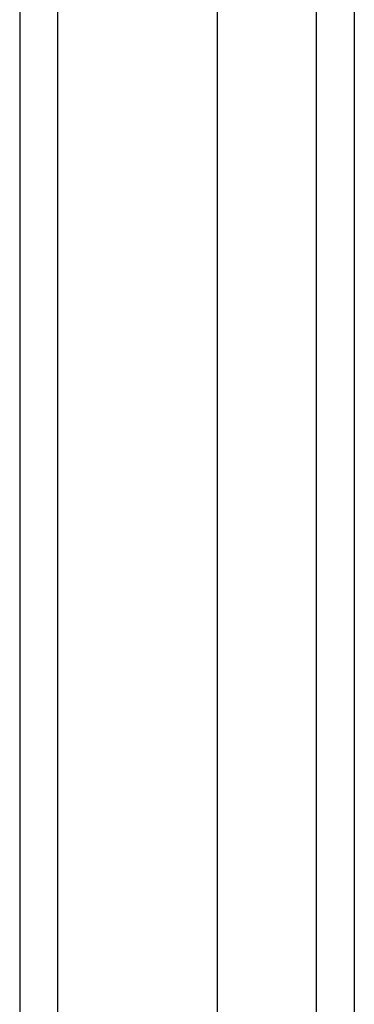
# Model space of a CAD drawing. Header units: inches. Extents: x 16 to 193, y 16 to 114.
# Tile 8 of 87: x 85.913 to 86.779, y 48.304 to 50.854. Entities that reach past the tile are written whole.
import ezdxf

# ---------------------------------------------------------------- set-up
doc = ezdxf.new("R2010")
doc.units = ezdxf.units.IN
doc.header["$MEASUREMENT"] = 0
doc.layers.add('Visible Edges(ANSI)', color=7, linetype='Continuous', lineweight=25)
doc.layers.add('Visible Tangent Edges(ANSI)', color=7, linetype='Continuous', lineweight=25)

msp = doc.modelspace()

# ---------------------------------------------------------------- linework, layer by layer
at = {"layer": 'Visible Edges(ANSI)'}
for p, q in [((85.9131, 87.654), (85.9131, 45.852)), ((86.4249, 46.4617), (86.4249, 87.0443)), ((86.7793, 86.8559), (86.7793, 46.6501))]:
    msp.add_line(p, q, dxfattribs=at)
at = {"layer": 'Visible Tangent Edges(ANSI)'}
for p, q in [((86.0121, 45.852), (86.0121, 87.654)), ((86.6803, 86.9859), (86.6803, 46.5201))]:
    msp.add_line(p, q, dxfattribs=at)

doc.saveas('drawing.dxf')
